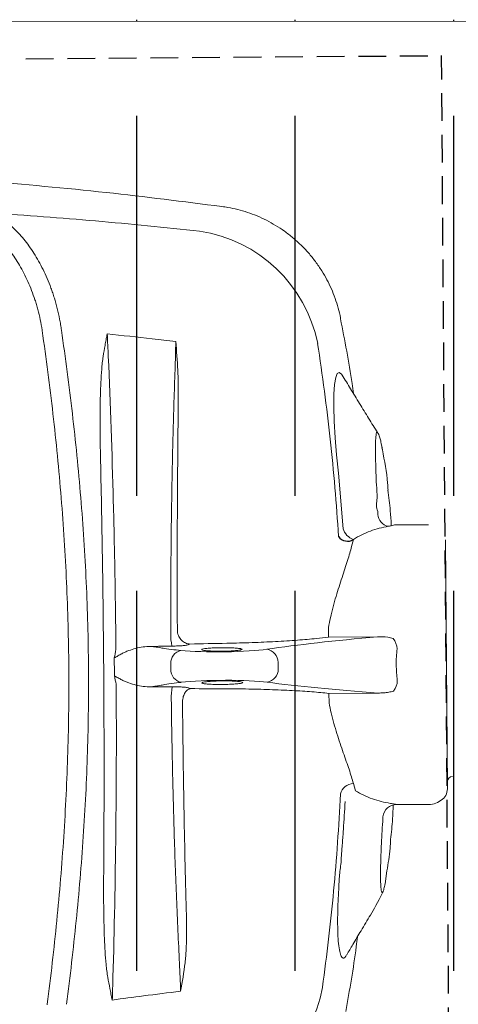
# Model space of a CAD drawing. Extents: x 258674 to 1051069, y -600163 to -66531.
# Tile 18 of 27: x 1050214 to 1050221, y -599516 to -599501. Entities that reach past the tile are written whole.
import ezdxf

# ---------------------------------------------------------------- set-up
doc = ezdxf.new("R2010")
doc.units = 0
doc.header["$LTSCALE"] = 21
doc.header["$MEASUREMENT"] = 0
doc.linetypes.add('11aa1PB-bd$0$11aa1PB-af$0$TRATTEGGIATA', pattern=[0.75, 0.5, -0.25])
doc.layers.get('0').update_dxf_attribs({"linetype": 'CONTINUOUS'})
doc.layers.add('CKD Equipments', color=252, linetype='CONTINUOUS', lineweight=0)
doc.layers.add('FAINTEQUIP', color=253, linetype='CONTINUOUS')
doc.layers.add('TEXT50', color=7, linetype='CONTINUOUS')

# ---------------------------------------------------------------- blocks, each defined once
blk = doc.blocks.new('G$C4DC229AB')
at = {"linetype": 'Continuous', "lineweight": 0}
for p, q in [((473.73, 640.57), (473.73, 640.59)), ((535.04, 632.46), (535.04, 632.46)), ((548.15, 615.51), (548.15, 615.51)), ((571.62, 605.74), (571.76, 605.73)), ((576.02, 602.55), (575.73, 602.8)), ((577.05, 601.52), (576.02, 602.55)), ((576.85, 601.75), (576.4, 602.17)), ((607.85, 588.79), (597.49, 581.18)), ((616.45, 587.87), (672.32, 511.86)), ((568.77, 584.57), (582.51, 568.56)), ((588.11, 567.61), (589.11, 564.97)), ((451.97, 566.97), (451.98, 566.97)), ((617.15, 543.07), (602.15, 532.04)), ((602.15, 532.04), (600, 534.97)), ((614.76, 514.88), (629.76, 525.9)), ((593.75, 511.1), (592.27, 513.11)), ((616.92, 511.95), (614.76, 514.88)), ((672.28, 505.48), (672.9, 506.97)), ((660.27, 495.76), (670.63, 503.38)), ((561.06, 499.12), (560.91, 498.73)), ((585.25, 498.87), (585.27, 498.87)), ((642.3, 492.6), (644.52, 490.86)), ((560.89, 487.18), (559.63, 488.89)), ((658.75, 489.01), (659.05, 488.52)), ((570.66, 485.46), (571.08, 485.49)), ((674.26, 468.89), (671.96, 473.26)), ((674.26, 468.89), (674.41, 468.54))]:
    blk.add_line(p, q, dxfattribs=at)
at = {"linetype": 'Continuous', "lineweight": 0, "flags": 128}
blk.add_lwpolyline([(548.14, 615.48), (547.75, 615.66), (546.62, 615.73), (546.26, 614.94), (546.68, 613.35), (547.91, 610.92), (549.85, 607.81), (552.57, 603.95), (555.89, 599.61), (559.86, 594.72), (564.1, 589.77), (568.76, 584.57), (568.76, 584.57), (568.76, 584.57)], dxfattribs=at)
at = {"linetype": 'Continuous', "lineweight": 0}
for centre, radius, start, end in [((497.04, 580.16), 53.92, 47.3866, 117.2557), ((593.86, 583.88), 4.95, 219.7498, 293.863), ((464.68, 582.8), 7.29, 287.9491, 288.2718), ((586.23, 573.45), 6.14, 232.737, 287.8306), ((620.69, 539.73), 6.43, 37.3313, 75.5116), ((627.64, 530.27), 6.43, 357.119, 35.2993), ((588.24, 510.27), 4.93, 35.1623, 118.3982), ((672.35, 515.19), 2, 126.3153, 216.3153), ((668.29, 508.9), 5, 337.279, 36.3153), ((589.84, 508.11), 4.93, 314.2324, 37.4683), ((667.67, 507.41), 5, 306.3153, 337.279), ((568.39, 508.45), 18.59, 213.5384, 228.5128), ((563.41, 491.95), 4.86, 137.8802, 218.9177), ((645.45, 488.5), 5.17, 127.5001, 202.1239), ((662.92, 491.62), 4.92, 122.5933, 212.0034), ((564.93, 489.88), 4.86, 213.7128, 294.7504), ((582.19, 489.72), 18.61, 204.1345, 219.0883), ((629.31, 400.19), 53.92, 315.3753, 25.2436)]:
    blk.add_arc(centre, radius, start, end, dxfattribs=at)
for centre, major_axis, start_param, end_param in [((755.67, 625.74), (192.12, 141.21), 2.309725, 2.586364), ((750.02, 633.43), (192.12, 141.21), 3.696821, 3.973461), ((571.66, 505.29), (16.12, 11.84), 3.824132, 5.727956), ((580.13, 493.77), (16.12, 11.84), 0.555229, 2.459054), ((565.13, 500.67), (12.09, 8.88), 3.449035, 3.871858), ((489.88, 435.73), (95.09, 69.89), 0.682539, 0.730265), ((489.33, 436.48), (95.09, 69.89), 5.55292, 5.600646), ((573.77, 488.91), (12.09, 8.88), 2.411328, 2.834153)]:
    blk.add_ellipse(centre, major_axis=major_axis, ratio=0.087489, start_param=start_param, end_param=end_param, dxfattribs=at)
for points, knots in [([(535.1, 632.52), (535.03, 632.59), (534.06, 633.56), (532, 635.26), (528.93, 637.58), (525.67, 639.65), (522.27, 641.48), (518.62, 643.12), (514.74, 644.51), (510.67, 645.62), (506.58, 646.39), (502.49, 646.83), (498.43, 646.95), (494.42, 646.77), (490.48, 646.3), (486.63, 645.54), (482.89, 644.51), (479.29, 643.22), (476.23, 641.91), (474.42, 640.94), (473.73, 640.56)], [0, 0, 0, 0, 0.0043, 0.062427, 0.120682, 0.179038, 0.237474, 0.295974, 0.360442, 0.424188, 0.487097, 0.549223, 0.610606, 0.671276, 0.731251, 0.79054, 0.849146, 0.907063, 0.964275, 1, 1, 1, 1]), ([(473.74, 640.56), (460.83, 633.52), (434.17, 618.97), (394.62, 595.42), (362.23, 575.25), (343.61, 562.65), (344.71, 563.39)], [0, 0, 0, 0, 0.27832, 0.574596, 0.870871, 1, 1, 1, 1]), ([(555.67, 612.37), (554.79, 613.29), (548.16, 620.24), (541.16, 626.8), (535.08, 632.5)], [0, 0, 0, 0, 0.132817, 1, 1, 1, 1]), ([(404.44, 587.4), (415.64, 594.43), (426.9, 601.34), (449.53, 614.9), (460.91, 621.56), (472.35, 628.09)], [0, 0, 0, 0, 0.5, 0.5, 1, 1, 1, 1]), ([(533.54, 619.84), (537.79, 615.47), (546.3, 606.74), (558.74, 593.21), (570.97, 579.41), (578.89, 569.94), (582.85, 565.21)], [0, 0, 0, 0, 0.249503, 0.499006, 0.749503, 1, 1, 1, 1]), ([(571.76, 605.74), (569.79, 606.54), (565.81, 608.16), (559.77, 610.66), (553.87, 613.12), (550.01, 614.73), (548.18, 615.5)], [0, 0, 0, 0, 0.2528454, 0.5089886, 0.7672662, 1, 1, 1, 1]), ([(589.33, 581.55), (589.33, 581.55), (587.8, 582.33), (586.32, 585.83), (582.94, 589.39), (580.09, 593.21), (577.47, 596.56), (575.25, 599.55), (573.49, 602.01), (572.22, 603.93), (571.53, 605.19), (571.32, 605.81), (571.55, 605.76), (571.62, 605.74)], [0, 0, 0, 0, 0.000001, 0.102794, 0.208141, 0.312848, 0.420372, 0.524648, 0.631769, 0.736112, 0.843311, 0.947618, 1, 1, 1, 1]), ([(575.75, 602.82), (575.46, 603.09), (574.7, 603.78), (573.82, 604.51), (572.96, 605.12), (572.37, 605.5), (571.89, 605.7), (571.77, 605.75)], [0, 0, 0, 0, 0.216023, 0.560392, 0.763973, 0.942309, 1, 1, 1, 1]), ([(587.74, 590.43), (587.19, 591.1), (583.84, 595.17), (580.14, 598.63), (577.05, 601.52)], [0, 0, 0, 0, 0.163282, 1, 1, 1, 1]), ([(596.66, 580.18), (596.56, 580.3), (596.47, 580.41), (596.38, 580.52), (595.27, 581.88), (592.49, 585.27), (589.51, 588.49), (587.72, 590.41)], [-0.033141, -0.033141, -0.033141, -0.033141, 0, 0, 0, 0.400839, 1, 1, 1, 1]), ([(404.41, 587.39), (405.15, 587.58), (405.91, 587.72), (407.5, 587.93), (408.31, 588), (410.83, 588.08), (412.59, 587.99), (416.28, 587.51), (418.21, 587.13), (421.22, 586.32), (422.24, 586.01), (424.32, 585.31), (425.37, 584.93), (428.56, 583.65), (430.71, 582.66), (435.03, 580.37), (437.21, 579.08), (439.95, 577.24), (440.49, 576.86), (441.58, 576.08), (442.12, 575.69), (443.74, 574.47), (444.8, 573.63), (446.9, 571.86), (447.93, 570.94), (449.46, 569.5), (449.97, 569.01), (450.73, 568.26), (450.98, 568.01), (451.47, 567.49), (451.72, 567.24), (451.97, 566.97)], [0, 0, 0, 0, 0.0625, 0.0625, 0.125, 0.125, 0.25, 0.25, 0.375, 0.375, 0.4375, 0.4375, 0.5, 0.5, 0.625, 0.625, 0.75, 0.75, 0.78125, 0.78125, 0.8125, 0.8125, 0.875, 0.875, 0.9375, 0.9375, 0.96875, 0.96875, 0.984375, 0.984375, 1, 1, 1, 1]), ([(446.02, 562.72), (444.14, 564.66), (442.18, 566.44), (439.65, 568.5), (439.15, 568.9), (438.12, 569.69), (437.61, 570.07), (436.06, 571.19), (435.02, 571.9), (431.92, 573.9), (429.85, 575.09), (426.75, 576.65), (425.72, 577.14), (423.65, 578.05), (422.63, 578.47), (419.58, 579.62), (417.61, 580.24), (413.78, 581.2), (411.93, 581.54), (409.69, 581.8), (409.25, 581.84), (408.38, 581.91), (407.94, 581.94), (406.67, 581.99), (405.84, 581.99), (403.42, 581.88), (401.9, 581.67), (400.47, 581.32)], [0, 0, 0, 0, 0.125, 0.125, 0.15625, 0.15625, 0.1875, 0.1875, 0.25, 0.25, 0.375, 0.375, 0.4375, 0.4375, 0.5, 0.5, 0.625, 0.625, 0.75, 0.75, 0.78125, 0.78125, 0.8125, 0.8125, 0.875, 0.875, 1, 1, 1, 1]), ([(552.9, 498.19), (547.92, 505.02), (542.99, 511.87), (533.21, 525.57), (528.36, 532.43), (518.78, 546.13), (514.05, 552.96), (504.74, 566.56), (500.15, 573.33), (495.64, 580.07)], [0, 0, 0, 0, 0.25, 0.25, 0.5, 0.5, 0.75, 0.75, 1, 1, 1, 1]), ([(508.03, 564.87), (506.18, 567.54), (504.31, 570.19), (501.47, 574.12), (500.52, 575.43), (498.58, 578.01), (497.6, 579.29), (496.59, 580.55)], [0, 0, 0, 0, 0.5, 0.5, 0.75, 0.75, 1, 1, 1, 1]), ([(595.86, 579.35), (595.04, 578.51), (594.26, 577.64), (592.78, 575.83), (592.09, 574.89), (590.79, 572.93), (590.18, 571.92), (589.07, 569.82), (588.56, 568.73), (588.11, 567.61)], [0, 0, 0, 0, 0.25, 0.25, 0.5, 0.5, 0.75, 0.75, 1, 1, 1, 1]), ([(590.05, 580.71), (589.8, 580.98), (589.55, 581.25), (589.33, 581.55), (589.33, 581.55)], [0, 0, 0, 0, 0.9999461, 1, 1, 1, 1]), ([(597.49, 581.18), (597.26, 580.88), (597.11, 580.69), (596.61, 580.13), (596.28, 579.77), (595.86, 579.35)], [0, 0, 0, 0, 0.5, 0.5, 1, 1, 1, 1]), ([(466.92, 575.86), (466.9, 575.92), (466.88, 575.99), (466.86, 576.05), (466.86, 576.06), (466.86, 576.07), (466.85, 576.08)], [0, 0, 0, 0, 0.0002012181, 0.0002012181, 0.0002012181, 0.0002381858, 0.0002381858, 0.0002381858, 0.0002381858]), ([(466.96, 575.87), (466.93, 575.93), (466.9, 575.99), (466.87, 576.05), (466.86, 576.06), (466.86, 576.07), (466.85, 576.08)], [0, 0, 0, 0, 0.0002027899, 0.0002027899, 0.0002027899, 0.000241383, 0.000241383, 0.000241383, 0.000241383]), ([(470.61, 568.2), (469.98, 569.47), (469.35, 570.74), (468.42, 572.65), (468.11, 573.29), (467.66, 574.25), (467.5, 574.57), (467.28, 575.05), (467.2, 575.21), (467.09, 575.45), (467.06, 575.53), (466.99, 575.7), (466.95, 575.78), (466.92, 575.86)], [0, 0, 0, 0, 0.5, 0.5, 0.75, 0.75, 0.875, 0.875, 0.9375, 0.9375, 0.96875, 0.96875, 1, 1, 1, 1]), ([(492.99, 535.59), (490.99, 538.23), (489, 540.88), (485.08, 546.2), (483.13, 548.87), (479.33, 554.26), (477.46, 556.97), (474.76, 561.1), (473.87, 562.5), (472.6, 564.61), (472.18, 565.31), (471.38, 566.74), (470.98, 567.47), (470.61, 568.2)], [0, 0, 0, 0, 0.25, 0.25, 0.5, 0.5, 0.75, 0.75, 0.875, 0.875, 0.9375, 0.9375, 1, 1, 1, 1]), ([(472.22, 569.3), (483.46, 555.08), (494.73, 540.6), (508.82, 522.16), (511.64, 518.45), (517.27, 511.03), (520.08, 507.3), (528.49, 496.1), (534.07, 488.6), (539.64, 481.06)], [0, 0, 0, 0, 0.5, 0.5, 0.625, 0.625, 0.75, 0.75, 1, 1, 1, 1]), ([(451.98, 566.97), (459.36, 559.37), (466.66, 551.66), (477.45, 539.89), (481.02, 535.94), (488.1, 527.95), (491.62, 523.93), (502.06, 511.74), (508.89, 503.5), (522.23, 486.73), (528.75, 478.22), (541.46, 460.91), (547.65, 452.14), (559.68, 434.4), (565.51, 425.42), (574.01, 411.83), (576.8, 407.28), (582.31, 398.13), (585.02, 393.53), (593.04, 379.71), (598.22, 370.44), (603.27, 361.13)], [0, 0, 0, 0, 0.125, 0.125, 0.1875, 0.1875, 0.25, 0.25, 0.375, 0.375, 0.5, 0.5, 0.625, 0.625, 0.75, 0.75, 0.8125, 0.8125, 0.875, 0.875, 1, 1, 1, 1]), ([(589.11, 564.97), (589.42, 564.19), (590.03, 562.63), (590.97, 559.84), (591.97, 556.75), (593.02, 553.4), (594.15, 549.89), (595.39, 546.22), (596.79, 542.4), (598.31, 538.62), (599.46, 536.13), (600, 534.97)], [0, 0, 0, 0, 0.110862, 0.221742, 0.336208, 0.450686, 0.561628, 0.67257, 0.786427, 0.900273, 1, 1, 1, 1]), ([(597.35, 356.88), (592.29, 366.17), (587.09, 375.42), (576.39, 393.79), (570.88, 402.92), (559.52, 421.03), (553.67, 430), (541.63, 447.74), (535.45, 456.5), (522.74, 473.79), (516.22, 482.31), (502.9, 499.08), (496.1, 507.32), (485.69, 519.5), (482.18, 523.52), (475.11, 531.52), (471.55, 535.48), (460.79, 547.26), (453.51, 554.98), (446.15, 562.59)], [0, 0, 0, 0, 0.125, 0.125, 0.25, 0.25, 0.375, 0.375, 0.5, 0.5, 0.625, 0.625, 0.75, 0.75, 0.8125, 0.8125, 0.875, 0.875, 1, 1, 1, 1]), ([(622.29, 545.95), (621.64, 545.71), (619.76, 544.99), (618.18, 543.82), (617.15, 543.07)], [0, 0, 0, 0, 0.3484193, 1, 1, 1, 1]), ([(632.88, 533.99), (631.53, 535.44), (630.26, 536.98), (627.87, 540.23), (626.78, 541.9), (625.8, 543.63)], [0, 0, 0, 0, 0.5, 0.5, 1, 1, 1, 1]), ([(585.54, 409.68), (578.01, 420.25), (570.42, 430.83), (555.15, 451.94), (547.46, 462.48), (535.87, 478.25), (531.99, 483.5), (524.23, 493.98), (520.34, 499.21), (508.66, 514.86), (500.84, 525.25), (492.99, 535.59)], [0, 0, 0, 0, 0.25, 0.25, 0.5, 0.5, 0.625, 0.625, 0.75, 0.75, 1, 1, 1, 1]), ([(602.15, 532.04), (601.04, 531.02), (599.19, 529.32), (596.13, 526.64), (593.28, 524.21), (590.18, 521.63), (586.89, 518.95), (583.45, 516.2), (579.87, 513.39), (576.14, 510.5), (573.55, 508.54), (572.26, 507.56)], [0, 0, 0, 0, 0.1578809, 0.261641, 0.3654014, 0.4721602, 0.5789187, 0.6826798, 0.7864408, 0.8932205, 1, 1, 1, 1]), ([(629.76, 525.9), (630.35, 526.33), (631.43, 527.12), (632.9, 528.46), (633.67, 529.45), (634.06, 529.95)], [0, 0, 0, 0, 0.374373, 0.684718, 1, 1, 1, 1]), ([(582.47, 493.66), (584.4, 495.03), (587.61, 497.31), (592.01, 500.36), (595.73, 502.89), (599.36, 505.32), (602.85, 507.6), (606.13, 509.69), (609.21, 511.61), (612.13, 513.37), (613.89, 514.37), (614.76, 514.88)], [0, 0, 0, 0, 0.155431, 0.25949, 0.363548, 0.470649, 0.57775, 0.681803, 0.785857, 0.892928, 1, 1, 1, 1]), ([(616.92, 511.95), (617.86, 511.09), (619.87, 509.27), (622.96, 506.74), (626.17, 504.28), (629.33, 501.97), (632.37, 499.83), (635.22, 497.84), (637.85, 495.99), (640.28, 494.23), (641.63, 493.15), (642.3, 492.6)], [0, 0, 0, 0, 0.099727, 0.210626, 0.321535, 0.435425, 0.549315, 0.660296, 0.771268, 0.885644, 1, 1, 1, 1]), ([(566.09, 500.32), (566.27, 500.54), (566.62, 500.98), (567.96, 502.17), (569.72, 503.6), (571.51, 504.96), (573.32, 506.26), (575.09, 507.47), (576.72, 508.48), (577.69, 509.02), (577.86, 509.04), (577.88, 509.04)], [0, 0, 0, 0, 0.12873, 0.257, 0.385041, 0.513034, 0.593354, 0.721934, 0.850956, 0.980313, 1, 1, 1, 1]), ([(577.88, 509.04), (578.06, 509.09), (578.45, 509.21), (578.2, 508.76), (577.33, 507.88), (575.87, 506.61), (574.18, 505.27), (573.03, 504.41), (572.56, 504.06)], [0, 0, 0, 0, 0.154069, 0.335329, 0.515993, 0.696154, 0.875964, 1, 1, 1, 1]), ([(572.56, 504.06), (572.34, 503.9), (571.44, 503.25), (570.53, 502.61), (569.56, 501.96), (569.27, 501.78), (568.98, 501.59)], [0, 0, 0, 0, 0.170805, 0.715603, 0.716948, 1, 1, 1, 1]), ([(554.56, 500.19), (554.77, 499.95), (555.01, 499.73), (555.51, 499.33), (555.78, 499.16), (556.34, 498.86), (556.62, 498.74), (557.21, 498.55), (557.51, 498.48), (558.1, 498.39), (558.4, 498.38), (558.98, 498.4), (559.26, 498.43), (559.81, 498.55), (560.08, 498.63), (560.46, 498.79), (560.59, 498.85), (560.83, 498.97), (560.95, 499.05), (561.06, 499.12)], [0, 0, 0, 0, 0.125, 0.125, 0.25, 0.25, 0.375, 0.375, 0.5, 0.5, 0.625, 0.625, 0.75, 0.75, 0.875, 0.875, 0.9375, 0.9375, 1, 1, 1, 1]), ([(568.98, 501.59), (568.68, 501.4), (567.78, 500.81), (566.73, 500.24), (565.96, 499.94), (566.05, 500.19), (566.09, 500.32)], [0, 0, 0, 0, 0.138475, 0.425595, 0.712972, 1, 1, 1, 1]), ([(560.91, 498.73), (560.86, 498.61), (560.71, 498.42), (560.19, 497.89), (559.85, 497.56), (558.97, 496.8), (558.47, 496.38), (557.32, 495.47), (556.72, 495.01), (556.08, 494.53)], [0, 0, 0, 0, 0.25, 0.25, 0.5, 0.5, 0.75, 0.75, 1, 1, 1, 1]), ([(573.51, 490.11), (573.53, 490.17), (573.6, 490.36), (574.47, 491.2), (575.96, 492.49), (577.66, 493.83), (579.47, 495.19), (581.34, 496.52), (583.25, 497.79), (584.78, 498.7), (585.29, 498.91), (585.54, 499.01)], [0, 0, 0, 0, 0.060949, 0.185979, 0.310678, 0.434944, 0.512561, 0.636279, 0.760031, 0.884003, 1, 1, 1, 1]), ([(585.54, 499.01), (585.57, 499.02), (585.9, 499.17), (585.93, 498.99), (585.53, 498.42), (584.38, 497.34), (582.71, 495.95), (581.15, 494.74), (580.24, 494.07), (580.02, 493.91)], [0, 0, 0, 0, 0.0125521, 0.1986893, 0.3850478, 0.5712562, 0.7570178, 0.9421233, 1, 1, 1, 1]), ([(580.02, 493.91), (579.54, 493.56), (578.36, 492.7), (576.55, 491.48), (574.88, 490.44), (573.77, 489.87), (573.28, 489.75), (573.45, 490.02), (573.51, 490.11)], [0, 0, 0, 0, 0.132098, 0.323567, 0.515414, 0.707812, 0.900839, 1, 1, 1, 1]), ([(644.52, 490.86), (645.72, 490.96), (646.91, 491.12), (649.25, 491.55), (650.4, 491.83), (652.65, 492.48), (653.76, 492.87), (655.93, 493.73), (656.99, 494.22), (658.04, 494.75)], [0, 0, 0, 0, 0.25, 0.25, 0.5, 0.5, 0.75, 0.75, 1, 1, 1, 1]), ([(658.04, 494.75), (658.57, 495.03), (659.01, 495.24), (659.69, 495.54), (659.92, 495.63), (660.27, 495.76)], [0, 0, 0, 0, 0.5, 0.5, 1, 1, 1, 1]), ([(666.16, 483.68), (664.86, 485.96), (662.68, 489.77), (660.27, 493.44), (659.3, 494.91)], [0, 0, 0, 0, 0.598702, 1, 1, 1, 1]), ([(549.55, 489.66), (548.77, 489.12), (548.06, 488.51), (546.71, 487.2), (546.08, 486.5), (544.88, 485.05), (544.31, 484.29), (543.51, 483.11), (543.25, 482.71), (542.77, 481.89), (542.54, 481.47), (542.34, 481.03)], [0, 0, 0, 0, 0.25, 0.25, 0.5, 0.5, 0.75, 0.75, 0.875, 0.875, 1, 1, 1, 1]), ([(549.55, 489.66), (550.01, 489.93), (550.46, 490.19), (551.29, 490.65), (551.67, 490.86), (552.75, 491.41), (553.35, 491.69), (553.84, 491.88)], [0, 0, 0, 0, 0.25, 0.25, 0.5, 0.5, 1, 1, 1, 1]), ([(565.21, 482.11), (565.86, 482.58), (566.48, 483.01), (567.69, 483.83), (568.24, 484.19), (569.23, 484.8), (569.64, 485.03), (570.3, 485.36), (570.53, 485.45), (570.66, 485.46)], [0, 0, 0, 0, 0.25, 0.25, 0.5, 0.5, 0.75, 0.75, 1, 1, 1, 1]), ([(571.62, 479.86), (571.44, 480.13), (571.29, 480.41), (571.01, 480.97), (570.88, 481.26), (570.68, 481.83), (570.6, 482.1), (570.47, 482.65), (570.43, 482.92), (570.39, 483.43), (570.39, 483.67), (570.43, 484.13), (570.47, 484.34), (570.58, 484.73), (570.66, 484.91), (570.8, 485.15), (570.85, 485.23), (570.96, 485.37), (571.02, 485.43), (571.08, 485.49)], [0, 0, 0, 0, 0.125, 0.125, 0.25, 0.25, 0.375, 0.375, 0.5, 0.5, 0.625, 0.625, 0.75, 0.75, 0.875, 0.875, 0.9375, 0.9375, 1, 1, 1, 1]), ([(640.66, 486.55), (643.98, 481.38), (650.62, 471.04), (660.14, 455.27), (669.35, 439.34), (675.17, 428.57), (678.08, 423.19)], [0, 0, 0, 0, 0.249503, 0.499005, 0.749503, 1, 1, 1, 1]), ([(643.76, 485.23), (645.66, 482.27), (647.54, 479.3), (650.34, 474.82), (651.73, 472.58), (653.34, 469.96), (654.14, 468.65), (654.48, 468.08), (654.71, 467.71), (654.82, 467.52), (654.93, 467.33)], [0, 0, 0, 0, 0.5, 0.5, 0.75, 0.875, 0.9375, 0.96875, 0.96875, 1, 1, 1, 1]), ([(659.05, 488.52), (659.91, 487.16), (661.65, 484.38), (664.2, 480.43), (666.66, 476.71), (668.91, 473.42), (670.92, 470.58), (672.61, 468.32), (673.95, 466.67), (674.88, 465.71), (675.4, 465.43), (675.47, 465.88), (675.13, 466.98), (674.55, 468.25), (674.26, 468.89)], [0, 0, 0, 0, 0.0820775, 0.1665466, 0.2486247, 0.333071, 0.415408, 0.5001276, 0.5825184, 0.6672865, 0.7498339, 0.8347659, 0.9162327, 1, 1, 1, 1]), ([(671.96, 473.26), (670.72, 475.82), (669, 479.34), (666.78, 482.76), (666.18, 483.69)], [0, 0, 0, 0, 0.7275248, 1, 1, 1, 1]), ([(542.34, 481.03), (542.12, 480.53), (541.89, 480.04), (541.44, 479.07), (541.22, 478.58), (540.99, 478.1)], [0, 0, 0, 0, 0.5, 0.5, 1, 1, 1, 1]), ([(562.01, 480.76), (561.69, 480.35), (561.24, 479.86), (560.39, 479), (560.08, 478.69), (559.39, 478.04), (559.01, 477.69), (558.61, 477.33)], [0, 0, 0, 0, 0.5, 0.5, 0.75, 0.75, 1, 1, 1, 1]), ([(628.8, 398.89), (623.71, 405.22), (618.61, 411.62), (608.43, 424.56), (603.33, 431.09), (593.13, 444.31), (588.02, 451), (577.85, 464.43), (572.79, 471.19), (567.75, 477.98)], [0, 0, 0, 0, 0.25, 0.25, 0.5, 0.5, 0.75, 0.75, 1, 1, 1, 1]), ([(571.77, 479.62), (575.7, 474.31), (579.64, 469.01), (587.52, 458.43), (591.47, 453.15), (603.33, 437.37), (611.26, 426.9), (619.22, 416.5)], [0, 0, 0, 0, 0.25, 0.25, 0.5, 0.5, 1, 1, 1, 1]), ([(548.22, 473.03), (548.7, 473.08), (549.17, 473.18), (550.1, 473.4), (550.56, 473.52), (551.92, 473.93), (552.82, 474.25), (554.56, 474.96), (555.41, 475.35), (557.06, 476.25), (557.86, 476.75), (558.61, 477.33)], [0, 0, 0, 0, 0.125, 0.125, 0.25, 0.25, 0.5, 0.5, 0.75, 0.75, 1, 1, 1, 1]), ([(548.22, 473.03), (547.68, 472.96), (547.15, 472.89), (546.08, 472.76), (545.55, 472.69), (545.02, 472.62)], [0, 0, 0, 0, 0.5, 0.5, 1, 1, 1, 1]), ([(547.45, 470.43), (550.22, 466.65), (552.98, 462.85), (558.49, 455.26), (561.24, 451.46), (569.43, 440.08), (574.83, 432.5), (590.84, 409.83), (601.29, 394.78), (611.5, 379.79)], [0, 0, 0, 0, 0.125, 0.125, 0.25, 0.25, 0.5, 0.5, 1, 1, 1, 1]), ([(654.93, 467.33), (654.93, 467.33), (654.93, 467.33), (654.93, 467.33), (654.93, 467.33), (654.93, 467.33), (654.93, 467.33)], [0, 0, 0, 0, 0.000000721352, 0.000000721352, 0.000000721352, 0.000001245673, 0.000001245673, 0.000001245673, 0.000001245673]), ([(654.93, 467.33), (654.93, 467.33), (654.93, 467.33), (654.93, 467.33), (654.93, 467.33), (654.93, 467.33)], [0, 0, 0, 0, 0.341802, 0.948176, 1, 1, 1, 1]), ([(654.93, 467.33), (654.93, 467.33), (656, 465.88), (657.62, 462.55), (660.73, 457.75), (663.9, 452.77), (667.14, 448.06), (670.14, 443.97), (672.78, 440.7), (675.01, 438.29), (676.73, 436.88), (677.86, 436.57), (678.38, 437.09), (678.27, 438.13), (678.24, 438.5)], [0, 0, 0, 0, 0.000001, 0.077483, 0.156444, 0.251386, 0.349178, 0.444652, 0.543049, 0.640373, 0.740767, 0.840327, 0.943106, 1, 1, 1, 1]), ([(678.29, 438.55), (678.16, 440.05), (677.83, 443.56), (677.3, 449.4), (676.68, 456.34), (676.26, 461.25), (675.42, 465.81)], [0, 0, 0, 0, 0.179067, 0.418189, 0.690626, 1, 1, 1, 1]), ([(690.62, 420.88), (687, 428.38), (682.82, 437.01), (678.18, 445.4), (677.57, 446.51)], [0, 0, 0, 0, 0.868162, 1, 1, 1, 1]), ([(619.22, 416.5), (621.22, 413.88), (623.19, 411.23), (626.03, 407.19), (626.97, 405.83), (628.31, 403.77), (628.76, 403.07), (629.62, 401.67), (630.04, 400.96), (630.43, 400.24)], [0, 0, 0, 0, 0.5, 0.5, 0.75, 0.75, 0.875, 0.875, 1, 1, 1, 1]), ([(609.97, 378.59), (609.38, 379.16), (608.81, 379.75), (607.68, 380.95), (607.13, 381.56), (605.5, 383.41), (604.44, 384.66), (601.3, 388.47), (599.27, 391.06), (595.27, 396.3), (593.3, 398.95), (589.39, 404.29), (587.46, 406.98), (585.54, 409.68)], [0, 0, 0, 0, 0.0625, 0.0625, 0.125, 0.125, 0.25, 0.25, 0.5, 0.5, 0.75, 0.75, 1, 1, 1, 1]), ([(616.22, 372.74), (616.15, 372.79), (616.08, 372.85), (615.94, 372.97), (615.88, 373.03), (615.68, 373.2), (615.55, 373.32), (615.15, 373.69), (614.89, 373.93), (614.11, 374.66), (613.59, 375.14), (612.03, 376.61), (611, 377.59), (609.97, 378.59)], [0, 0, 0, 0, 0.03125, 0.03125, 0.0625, 0.0625, 0.125, 0.125, 0.25, 0.25, 0.5, 0.5, 1, 1, 1, 1]), ([(616.22, 372.74), (616.27, 372.7), (616.32, 372.67), (616.37, 372.63), (616.38, 372.62), (616.39, 372.62), (616.4, 372.61)], [0, 0, 0, 0, 0.0001941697, 0.0001941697, 0.0001941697, 0.0002311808, 0.0002311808, 0.0002311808, 0.0002311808])]:
    blk.add_open_spline(points, degree=3, knots=knots, dxfattribs=at)
for points in [[(481.74, 584.49), (484.36, 585.95), (486.97, 587.42), (489.56, 588.91)], [(495.64, 580.07), (493.67, 582.99), (491.64, 585.94), (489.56, 588.91)], [(496.59, 580.55), (494.32, 583.37), (491.96, 586.15), (489.56, 588.91)], [(466.85, 576.08), (471.83, 578.86), (476.79, 581.67), (481.74, 584.49)], [(466.85, 576.08), (468.64, 573.79), (470.43, 571.53), (472.22, 569.3)], [(554.26, 500.55), (538.62, 521.95), (523.21, 543.4), (508.03, 564.87)], [(446.15, 562.59), (446.11, 562.63), (446.07, 562.68), (446.02, 562.72)], [(572.26, 507.56), (568.53, 504.74), (564.8, 501.93), (561.06, 499.12)], [(554.56, 500.19), (554.45, 500.3), (554.35, 500.42), (554.26, 500.55)], [(556.08, 494.53), (553.9, 492.91), (551.73, 491.28), (549.55, 489.66)], [(571.08, 485.49), (574.88, 488.22), (578.67, 490.94), (582.47, 493.66)], [(558.61, 477.33), (560.81, 478.92), (563.01, 480.51), (565.21, 482.11)], [(539.64, 481.06), (540.08, 480.07), (540.53, 479.08), (540.99, 478.1)], [(545.02, 472.62), (543.68, 474.44), (542.34, 476.27), (540.99, 478.1)], [(571.62, 479.86), (571.67, 479.78), (571.72, 479.7), (571.77, 479.62)], [(547.45, 470.43), (546.63, 471.15), (545.82, 471.88), (545.02, 472.62)], [(630.43, 400.24), (632.21, 397.04), (633.84, 393.77), (635.41, 390.47)], [(635.41, 390.47), (633.2, 393.33), (630.99, 396.14), (628.8, 398.89)], [(635.41, 390.47), (631.91, 387.29), (628.45, 384.07), (625.05, 380.79)], [(625.05, 380.79), (622.15, 378.08), (619.27, 375.35), (616.4, 372.61)], [(611.5, 379.79), (613.11, 377.41), (614.74, 375.02), (616.4, 372.61)], [(597.44, 356.71), (597.41, 356.77), (597.38, 356.82), (597.35, 356.88)]]:
    blk.add_open_spline(points, degree=3, dxfattribs=at)
at = {"layer": 'FAINTEQUIP', "color": 4, "linetype": '11aa1PB-bd$0$11aa1PB-af$0$TRATTEGGIATA'}
for p in [(0, 362.6, 0.04), (774.14, 373.1, 0.04)]:
    blk.add_line(p, (507.64, 735.7, 0.04), dxfattribs=at)
at = {"layer": 'TEXT50'}
blk.add_arc((584.27, 569.06), 4.1, 249.6585, 339.2671, dxfattribs=at)

msp = doc.modelspace()

# ---------------------------------------------------------------- hatches: boundary and pattern name
at = {"layer": 'FAINTEQUIP', "ltscale": 150}
h = msp.add_hatch(dxfattribs=at)
h.set_pattern_fill('ACAD_ISO11W100', color=253, scale=0.472441, angle=90)
h.set_pattern_definition([(90, (1017938.9007, -1070536.1374), (-2.362204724, 1e-16), [5.669291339, -1.417322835, 5.669291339, -1.417322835, 0.236220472, -1.417322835])])
h.paths.add_polyline_path([(1050195.386, -599563.881), (1050195.386, -599548.668), (1050221.96, -599548.667), (1050221.961, -599563.881)])
h.paths.add_polyline_path([(1050195.386, -599516.608), (1050195.386, -599501.395), (1050221.96, -599501.395), (1050221.961, -599516.608)])

# ---------------------------------------------------------------- linework, layer by layer
at = {"layer": 'CKD Equipments'}
msp.add_lwpolyline([(1050194.402, -599563.881), (1050194.401, -599501.42), (1050221.96, -599501.419), (1050221.961, -599563.881), (1050194.402, -599563.881), (1050195.386, -599563.881), (1050195.385, -599501.42)], dxfattribs=at)

# ---------------------------------------------------------------- block references
at = {"layer": 'CKD Equipments', "ltscale": 0.25, "xscale": 0.03937007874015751, "yscale": 0.0393700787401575, "zscale": 0.0393700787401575, "rotation": 324.1141489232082}
msp.add_blockref('G$C4DC229AB', (1050187.44, -599513.682), dxfattribs=at)

doc.saveas('drawing.dxf')
